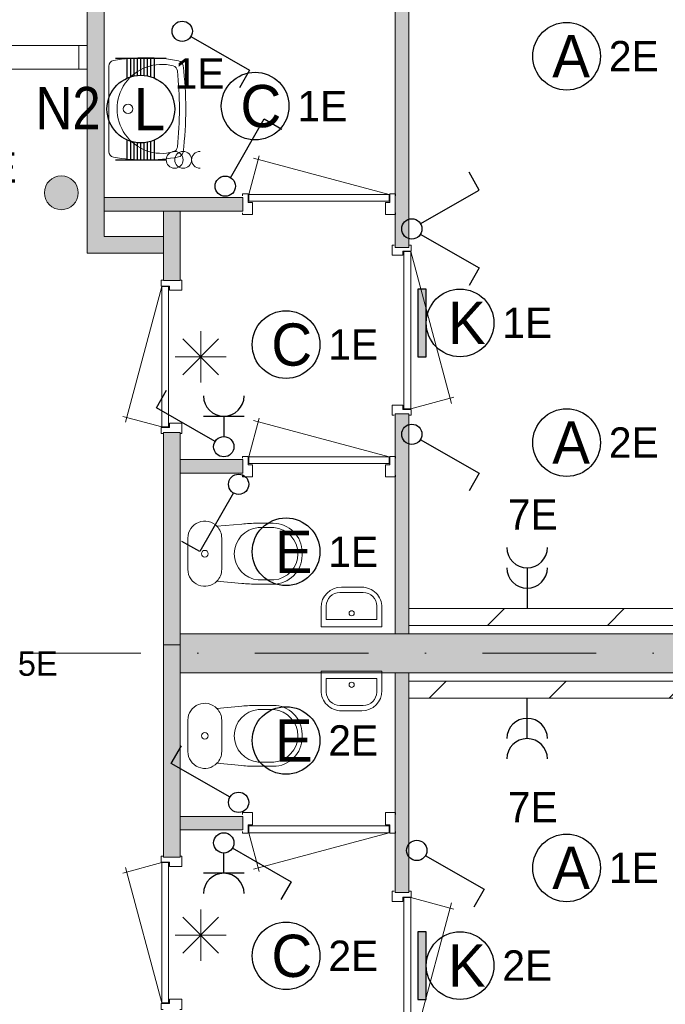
# Model space of a CAD drawing. Header units: millimetres. Extents: x 84337 to 168437, y -3060 to 56340.
# Tile 76 of 84: x 134036 to 137852, y 31593 to 37416. Entities that reach past the tile are written whole.
import ezdxf
from ezdxf.enums import TextEntityAlignment as Align
from ezdxf.xclip import XClip

# ---------------------------------------------------------------- set-up
doc = ezdxf.new("R2010")
doc.units = ezdxf.units.MM
doc.linetypes.add('DGN4', pattern=[1345.6, 672.8, -336.4, 0, -336.4])
for name, color, linetype in [('14', 7, 'Continuous'), ('16', 7, 'Continuous'), ('17', 7, 'Continuous'), ('18', 7, 'Continuous'), ('19', 7, 'Continuous'), ('20', 7, 'Continuous'), ('31', 7, 'Continuous'), ('32', 7, 'Continuous'), ('33', 7, 'Continuous'), ('40', 7, 'Continuous'), ('5', 7, 'Continuous'), ('56', 7, 'Continuous'), ('62', 7, 'Continuous')]:
    doc.layers.add(name, color=color, linetype=linetype)
doc.styles.add('dgn001', font='dgn001.shx')

# ---------------------------------------------------------------- blocks, each defined once
blk = doc.blocks.new('EA83')
at = {"layer": '18'}
blk.add_hatch(color=3, dxfattribs=at).paths.add_polyline_path([(50, -200), (50, 200), (0, 200), (0, -200)])
at = {"layer": '18', "color": 3, "linetype": 'Continuous', "lineweight": 30, "flags": 128}
blk.add_lwpolyline([(50, -200), (50, 200), (0, 200), (0, -200), (50, -200)], dxfattribs=at)
at = {"layer": '18', "color": 3, "linetype": 'Continuous', "lineweight": 30}
blk.add_circle((250, 0), 200, dxfattribs=at)
at = {"layer": '18', "color": 2, "linetype": 'Continuous', "lineweight": 13, "style": 'dgn001'}
blk.add_text('K', height=250, dxfattribs=at).set_placement((289.7, 0), align=Align.MIDDLE_CENTER)
at = {"layer": '18', "color": 1, "linetype": 'Continuous', "lineweight": 13, "style": 'dgn001'}
blk.add_text('1E', height=180, dxfattribs=at).set_placement((500, 0), align=Align.MIDDLE_LEFT)
blk = doc.blocks.new('EA86')
at = {"layer": '18'}
blk.add_hatch(color=3, dxfattribs=at).paths.add_polyline_path([(50, -200), (50, 200), (0, 200), (0, -200)])
at = {"layer": '18', "color": 3, "linetype": 'Continuous', "lineweight": 30, "flags": 128}
blk.add_lwpolyline([(50, -200), (50, 200), (0, 200), (0, -200), (50, -200)], dxfattribs=at)
at = {"layer": '18', "color": 3, "linetype": 'Continuous', "lineweight": 30}
blk.add_circle((250, 0), 200, dxfattribs=at)
at = {"layer": '18', "color": 2, "linetype": 'Continuous', "lineweight": 13, "style": 'dgn001'}
blk.add_text('K', height=249.99, dxfattribs=at).set_placement((289.655, -0.005), align=Align.MIDDLE_CENTER)
at = {"layer": '18', "color": 1, "linetype": 'Continuous', "lineweight": 13, "style": 'dgn001'}
blk.add_text('2E', height=180, dxfattribs=at).set_placement((499.99, 0), align=Align.MIDDLE_LEFT)
blk = doc.blocks.new('ED920')
at = {"layer": '20'}
h = blk.add_hatch(color=4, dxfattribs=at)
edge = h.paths.add_edge_path()
edge.add_arc((-0.4, -0.1), 80, 0, 360)
at = {"layer": '20', "color": 4, "linetype": 'Continuous', "lineweight": 40}
for p, q in [((-160, 160), (160, -160)), ((-160, -160), (160, 160))]:
    blk.add_line(p, q, dxfattribs=at)
at = {"layer": '20', "color": 3, "linetype": 'Continuous', "lineweight": 30, "flags": 128}
blk.add_lwpolyline([(-200, -200), (200, -200), (200, 200), (-200, 200), (-200, -200)], dxfattribs=at)
at = {"layer": '20', "color": 4, "linetype": 'Continuous', "lineweight": 40}
blk.add_circle((-0.4, -0.1), 80, dxfattribs=at)
at = {"layer": '20', "color": 2, "linetype": 'Continuous', "lineweight": 30, "style": 'dgn001'}
blk.add_text('N1', height=200, dxfattribs=at).set_placement((-118.7, -94.4), align=Align.RIGHT)
at = {"layer": '20', "color": 1, "linetype": 'Continuous', "lineweight": 13, "style": 'dgn001'}
blk.add_text('5E', height=144, dxfattribs=at).set_placement((288.8, -94.4))
blk = doc.blocks.new('EC645')
at = {"layer": '18', "color": 3, "linetype": 'Continuous', "lineweight": 30}
blk.add_circle((-0.015, 0), 200, dxfattribs=at)
at = {"layer": '18', "color": 2, "linetype": 'Continuous', "lineweight": 13, "style": 'dgn001'}
blk.add_text('A', height=249.99, dxfattribs=at).set_placement((26.855, -0.005), align=Align.MIDDLE_CENTER)
at = {"layer": '18', "color": 1, "linetype": 'Continuous', "lineweight": 13, "style": 'dgn001'}
blk.add_text('1E', height=180, dxfattribs=at).set_placement((249.98, 0), align=Align.MIDDLE_LEFT)
blk = doc.blocks.new('EC646')
at = {"layer": '18', "color": 3, "linetype": 'Continuous', "lineweight": 30}
blk.add_circle((0, 0), 200, dxfattribs=at)
at = {"layer": '18', "color": 2, "linetype": 'Continuous', "lineweight": 13, "style": 'dgn001'}
blk.add_text('C', height=250, dxfattribs=at).set_placement((33.8, 0), align=Align.MIDDLE_CENTER)
at = {"layer": '18', "color": 1, "linetype": 'Continuous', "lineweight": 13, "style": 'dgn001'}
blk.add_text('2E', height=180, dxfattribs=at).set_placement((250, 0), align=Align.MIDDLE_LEFT)
blk = doc.blocks.new('EC647')
at = {"layer": '18', "color": 3, "linetype": 'Continuous', "lineweight": 30}
blk.add_circle((0, 0), 200, dxfattribs=at)
at = {"layer": '18', "color": 2, "linetype": 'Continuous', "lineweight": 13, "style": 'dgn001'}
blk.add_text('E', height=250, dxfattribs=at).set_placement((45.6, 0), align=Align.MIDDLE_CENTER)
at = {"layer": '18', "color": 1, "linetype": 'Continuous', "lineweight": 13, "style": 'dgn001'}
blk.add_text('2E', height=180, dxfattribs=at).set_placement((250, 0), align=Align.MIDDLE_LEFT)
blk = doc.blocks.new('EC650')
at = {"layer": '18', "color": 3, "linetype": 'Continuous', "lineweight": 30}
blk.add_circle((-0.005, 0), 200, dxfattribs=at)
at = {"layer": '18', "color": 2, "linetype": 'Continuous', "lineweight": 13, "style": 'dgn001'}
blk.add_text('E', height=249.99, dxfattribs=at).set_placement((45.555, -0.005), align=Align.MIDDLE_CENTER)
at = {"layer": '18', "color": 1, "linetype": 'Continuous', "lineweight": 13, "style": 'dgn001'}
blk.add_text('1E', height=180, dxfattribs=at).set_placement((249.98, 0), align=Align.MIDDLE_LEFT)
blk = doc.blocks.new('EC651')
at = {"layer": '18', "color": 3, "linetype": 'Continuous', "lineweight": 30}
blk.add_circle((-0.005, 0), 200, dxfattribs=at)
at = {"layer": '18', "color": 2, "linetype": 'Continuous', "lineweight": 13, "style": 'dgn001'}
blk.add_text('C', height=249.99, dxfattribs=at).set_placement((33.755, -0.005), align=Align.MIDDLE_CENTER)
at = {"layer": '18', "color": 1, "linetype": 'Continuous', "lineweight": 13, "style": 'dgn001'}
blk.add_text('1E', height=180, dxfattribs=at).set_placement((249.98, 0), align=Align.MIDDLE_LEFT)
blk = doc.blocks.new('EC652')
at = {"layer": '18', "color": 3, "linetype": 'Continuous', "lineweight": 30}
blk.add_circle((0, 0), 200, dxfattribs=at)
at = {"layer": '18', "color": 2, "linetype": 'Continuous', "lineweight": 13, "style": 'dgn001'}
blk.add_text('C', height=250, dxfattribs=at).set_placement((33.7, 0), align=Align.MIDDLE_CENTER)
at = {"layer": '18', "color": 1, "linetype": 'Continuous', "lineweight": 13, "style": 'dgn001'}
blk.add_text('1E', height=180, dxfattribs=at).set_placement((250, 0), align=Align.MIDDLE_LEFT)
blk = doc.blocks.new('EC654')
at = {"layer": '18', "color": 3, "linetype": 'Continuous', "lineweight": 30}
blk.add_circle((-0.015, 0), 200, dxfattribs=at)
at = {"layer": '18', "color": 2, "linetype": 'Continuous', "lineweight": 13, "style": 'dgn001'}
blk.add_text('A', height=249.99, dxfattribs=at).set_placement((26.855, -0.005), align=Align.MIDDLE_CENTER)
at = {"layer": '18', "color": 1, "linetype": 'Continuous', "lineweight": 13, "style": 'dgn001'}
blk.add_text('2E', height=180, dxfattribs=at).set_placement((249.98, 0), align=Align.MIDDLE_LEFT)
blk = doc.blocks.new('EC657')
at = {"layer": '18', "color": 3, "linetype": 'Continuous', "lineweight": 30}
blk.add_circle((-0.015, 0), 200, dxfattribs=at)
at = {"layer": '18', "color": 2, "linetype": 'Continuous', "lineweight": 13, "style": 'dgn001'}
blk.add_text('A', height=249.99, dxfattribs=at).set_placement((26.855, -0.005), align=Align.MIDDLE_CENTER)
at = {"layer": '18', "color": 1, "linetype": 'Continuous', "lineweight": 13, "style": 'dgn001'}
blk.add_text('2E', height=180, dxfattribs=at).set_placement((249.98, 0), align=Align.MIDDLE_LEFT)
blk = doc.blocks.new('AnonymousCell30')
at = {"layer": '18', "color": 3, "linetype": 'Continuous', "lineweight": 0}
for centre in [(-50, -0.5), (0, -0.5)]:
    blk.add_circle(centre, 50, dxfattribs=at)
blk.add_arc((100, -0.5), 50, 90.00631, 269.99369, dxfattribs=at)
blk = doc.blocks.new('EA321')
at = {"layer": '18', "color": 3, "linetype": 'Continuous', "lineweight": 30}
for p, q in [((-150, 300), (150, 300)), ((-80, 182), (-80, 300)), ((-60, 190), (-60, 300)), ((-40, 194), (-40, 300)), ((-20, 200), (-20, 300)), ((0, 200), (0, 300)), ((20, 200), (20, 300)), ((40, 194), (40, 300)), ((60, 190), (60, 300)), ((80, 182), (80, 300)), ((-80, -300), (-80, -182)), ((-60, -300), (-60, -190)), ((-40, -300), (-40, -196)), ((-20, -300), (-20, -200)), ((0, -300), (0, -200)), ((20, -300), (20, -200)), ((40, -300), (40, -196)), ((60, -300), (60, -190)), ((80, -300), (80, -182)), ((-150, -300), (150, -300))]:
    blk.add_line(p, q, dxfattribs=at)
blk.add_circle((0, -0.5), 200, dxfattribs=at)
at = {"layer": '18', "color": 1, "linetype": 'Continuous', "lineweight": 0, "style": 'dgn001'}
blk.add_text('1E', height=180, dxfattribs=at).set_placement((200, 300), align=Align.TOP_LEFT)
at = {"layer": '18', "color": 2, "linetype": 'Continuous', "lineweight": 13, "style": 'dgn001'}
blk.add_text('L', height=249.99, dxfattribs=at).set_placement((50.995, -1.005), align=Align.MIDDLE_CENTER)
blk = doc.blocks.new('EAD03')
at = {"layer": '16'}
h = blk.add_hatch(color=3, dxfattribs=at)
edge = h.paths.add_edge_path()
edge.add_arc((0, 0), 100, 0, 360)
at = {"layer": '16', "color": 3, "linetype": 'Continuous', "lineweight": 0}
blk.add_circle((0, 0), 100, dxfattribs=at)
at = {"layer": '16', "color": 2, "linetype": 'Continuous', "lineweight": 0, "style": 'dgn001'}
blk.add_text(' E', height=180, dxfattribs=at).set_placement((-490, 60))
blk = doc.blocks.new('EL1166')
at = {"layer": '16', "color": 3, "linetype": 'Continuous', "lineweight": 30}
blk.add_line((0, 240), (0, 0), dxfattribs=at)
for centre in [(0, 360), (0, 240)]:
    blk.add_arc(centre, 120, 180, 0, dxfattribs=at)
at = {"layer": '16', "color": 2, "linetype": 'Continuous', "lineweight": 13, "style": 'dgn001'}
blk.add_text('7E', height=180, dxfattribs=at).set_placement((33.32, 465), align=Align.CENTER)
blk = doc.blocks.new('EL1167')
at = {"layer": '16', "color": 3, "linetype": 'Continuous', "lineweight": 30}
blk.add_line((0, -240), (0, 0), dxfattribs=at)
for centre in [(0, -240), (0, -360)]:
    blk.add_arc(centre, 120, 0, 180, dxfattribs=at)
at = {"layer": '16', "color": 2, "linetype": 'Continuous', "lineweight": 13, "style": 'dgn001'}
blk.add_text('7E', height=180, dxfattribs=at).set_placement((33.32, -555), align=Align.TOP_CENTER)
blk = doc.blocks.new('EG67')
at = {"layer": '16'}
for points in [[(188, 300), (312, 300), (312, 50), (188, 50)], [(5, 275), (5, 150), (-5, 150), (-5, 275)], [(0, 75), (38, 150), (-38, 150)]]:
    blk.add_hatch(color=3, dxfattribs=at).paths.add_polyline_path(points)
h = blk.add_hatch(color=2, dxfattribs=at)
edge = h.paths.add_edge_path()
edge.add_arc((-150.2, 262), 28.1, 0, 360)
at = {"layer": '16', "color": 2, "linetype": 'Continuous', "lineweight": 30}
for p, q in [((-288, 112), (-175, 225)), ((-238, 225), (-175, 225)), ((-238, 225), (-238, 162)), ((-180, 145), (-215, 185)), ((-188, 90), (-250, 150)), ((-325, 112), (-288, 112)), ((-188, 50), (-188, 90))]:
    blk.add_line(p, q, dxfattribs=at)
at = {"layer": '16', "color": 4, "linetype": 'Continuous', "lineweight": 40, "flags": 128}
blk.add_lwpolyline([(-375, 0), (375, 0), (375, 200), (375, 350), (-375, 350), (-375, 0)], dxfattribs=at)
at = {"layer": '16', "color": 3, "linetype": 'Continuous', "lineweight": 30, "flags": 128}
for points in [[(188, 300), (312, 300), (312, 50), (188, 50), (188, 300)], [(5, 275), (5, 150), (-5, 150), (-5, 275), (5, 275)], [(0, 75), (38, 150), (-38, 150), (0, 75)]]:
    blk.add_lwpolyline(points, dxfattribs=at)
at = {"layer": '16', "color": 2, "linetype": 'Continuous', "lineweight": 30}
blk.add_circle((-150.2, 262), 28.1, dxfattribs=at)
at = {"layer": '16', "color": 2, "linetype": 'Continuous', "lineweight": 13, "style": 'dgn001', "width": 0.900036}
blk.add_text('N2', height=249.99, dxfattribs=at).set_placement((924.4, 200), align=Align.MIDDLE_RIGHT)
at = {"layer": '16', "color": 1, "linetype": 'Continuous', "lineweight": 0, "style": 'dgn001', "width": 0.9}
blk.add_text('5E', height=180, dxfattribs=at).set_placement((-413.8, 110), align=Align.RIGHT)
blk = doc.blocks.new('EH076')
at = {"layer": '19', "color": 3, "linetype": 'Continuous', "lineweight": 30}
for p, q in [((-30, -50), (-230, -398)), ((-230, -398), (-335, -338))]:
    blk.add_line(p, q, dxfattribs=at)
blk.add_circle((0, 0), 60, dxfattribs=at)
blk = doc.blocks.new('EK119')
at = {"layer": '19', "color": 3, "linetype": 'Continuous', "lineweight": 30}
for p, q in [((-398, 230), (-338, 335)), ((-50, 30), (-398, 230)), ((-120, 180), (120, 180)), ((0, 180), (0, 60))]:
    blk.add_line(p, q, dxfattribs=at)
blk.add_circle((0, 0), 60, dxfattribs=at)
blk.add_arc((0, 300), 120, 180, 0, dxfattribs=at)
blk = doc.blocks.new('EH077')
at = {"layer": '19', "color": 3, "linetype": 'Continuous', "lineweight": 30}
for p, q in [((50, -30), (398, -230)), ((398, -230), (338, -335))]:
    blk.add_line(p, q, dxfattribs=at)
blk.add_circle((0, 0), 60, dxfattribs=at)
blk = doc.blocks.new('EH619')
at = {"layer": '19', "color": 3, "linetype": 'Continuous', "lineweight": 30}
for p, q in [((398, 230), (338, 335)), ((50, 30), (398, 230)), ((50, -30), (398, -230)), ((398, -230), (338, -335))]:
    blk.add_line(p, q, dxfattribs=at)
blk.add_circle((0, 0), 60, dxfattribs=at)
blk = doc.blocks.new('EH078')
at = {"layer": '19', "color": 3, "linetype": 'Continuous', "lineweight": 30}
for p, q in [((50, -30), (398, -230)), ((398, -230), (338, -335))]:
    blk.add_line(p, q, dxfattribs=at)
blk.add_circle((0, 0), 60, dxfattribs=at)
blk = doc.blocks.new('EH079')
at = {"layer": '19', "color": 3, "linetype": 'Continuous', "lineweight": 30}
for p, q in [((30, 50), (230, 398)), ((230, 398), (335, 338))]:
    blk.add_line(p, q, dxfattribs=at)
blk.add_circle((0, 0), 60, dxfattribs=at)
blk = doc.blocks.new('EH090')
at = {"layer": '19', "color": 3, "linetype": 'Continuous', "lineweight": 30}
for p, q in [((50, -30), (398, -230)), ((398, -230), (338, -335))]:
    blk.add_line(p, q, dxfattribs=at)
blk.add_circle((0, 0), 60, dxfattribs=at)
blk = doc.blocks.new('EK122')
at = {"layer": '19', "color": 3, "linetype": 'Continuous', "lineweight": 30}
for p, q in [((50, -30), (398, -230)), ((0, -180), (0, -60)), ((120, -180), (-120, -180)), ((398, -230), (338, -335))]:
    blk.add_line(p, q, dxfattribs=at)
blk.add_circle((0, 0), 60, dxfattribs=at)
blk.add_arc((0, -300), 120, 0, 180, dxfattribs=at)
blk = doc.blocks.new('EH091')
at = {"layer": '19', "color": 3, "linetype": 'Continuous', "lineweight": 30}
for p, q in [((-398, 230), (-338, 335)), ((-50, 30), (-398, 230))]:
    blk.add_line(p, q, dxfattribs=at)
blk.add_circle((0, 0), 60, dxfattribs=at)
blk = doc.blocks.new('930L0931')
at = {"layer": '33', "color": 1, "linetype": 'Continuous', "lineweight": 0}
for p, q in [((98, 968), (353.44, 899.56)), ((98, 38), (338.7, 936.31))]:
    blk.add_line(p, q, dxfattribs=at)
at = {"layer": '33', "color": 92, "linetype": 'Continuous', "lineweight": 13, "true_color": 0x00e100, "flags": 128}
for points in [[(90, 1006), (101, 1006), (101, 971), (51, 971), (51, 946), (-11, 946), (-11, 1006), (0, 1006)], [(90, 0), (101, 0), (101, 35), (51, 35), (51, 60), (-11, 60), (-11, 0), (0, 0)]]:
    blk.add_lwpolyline(points, dxfattribs=at)
at = {"layer": '33', "color": 2, "linetype": 'Continuous', "lineweight": 13, "true_color": 0xf0f000, "flags": 128}
blk.add_lwpolyline([(98, 968), (98, 38), (58, 38), (58, 968), (98, 968)], dxfattribs=at)
blk = doc.blocks.new('830R1094')
at = {"layer": '33', "color": 1, "linetype": 'Continuous', "lineweight": 0}
for p, q in [((38, -108), (99.32, -336.87)), ((868, -108), (66.28, -322.82))]:
    blk.add_line(p, q, dxfattribs=at)
at = {"layer": '33', "color": 92, "linetype": 'Continuous', "lineweight": 13, "true_color": 0x00e100, "flags": 128}
for points in [[(0, -100), (0, -111), (35, -111), (35, -61), (60, -61), (60, 11), (0, 11), (0, 0)], [(906, -100), (906, -111), (871, -111), (871, -61), (846, -61), (846, 11), (906, 11), (906, 0)]]:
    blk.add_lwpolyline(points, dxfattribs=at)
at = {"layer": '33', "color": 2, "linetype": 'Continuous', "lineweight": 13, "true_color": 0xf0f000, "flags": 128}
blk.add_lwpolyline([(868, -108), (38, -108), (38, -68), (868, -68), (868, -108)], dxfattribs=at)
blk = doc.blocks.new('CLOS0231')
at = {"layer": '40', "color": 7, "linetype": 'Continuous', "lineweight": 0}
for p, q in [((527.8, 155), (435.8, 155)), ((220, -92.5), (220, 92.5)), ((670, -1.1), (670, 0.8)), ((527.8, -155), (435.5, -155))]:
    blk.add_line(p, q, dxfattribs=at)
at = {"layer": '40', "color": 7, "linetype": 'Continuous', "lineweight": 0, "flags": 128}
for points in [[(338.3, -175.7), (191.9, -162), (191.9, -162, -0.674333), (20, -92.5), (20, -92.5), (20, 92.5), (20, 92.5, -0.674333), (191.9, 162), (191.9, 162), (338.3, 175.7), (338.3, 175.7, -0.023285), (431.3, 180), (431.3, 180), (525, 180), (525, 180, -0.414214), (695, 10), (695, 10), (695, -10), (695, -10, -0.414214), (525, -180), (525, -180), (431.3, -180), (431.3, -180, -0.023285), (338.3, -175.7)], [(436.6, -155, -0.917514), (436.6, 155)], [(527.8, 155, -0.917521), (527.8, -155)]]:
    blk.add_lwpolyline(points, format="xyb", dxfattribs=at)
at = {"layer": '40', "color": 7, "linetype": 'Continuous', "lineweight": 0}
blk.add_circle((120, 0), 20, dxfattribs=at)
for centre, start, end in [((120, 92.5), 0, 44.02728), ((120, -92.5), 315.97272, 0)]:
    blk.add_arc(centre, 100, start, end, dxfattribs=at)
blk = doc.blocks.new('830R1095')
at = {"layer": '33', "color": 1, "linetype": 'Continuous', "lineweight": 0}
for p, q in [((-108, -38), (-336.87, -99.32)), ((-108, -868), (-322.82, -66.28))]:
    blk.add_line(p, q, dxfattribs=at)
at = {"layer": '33', "color": 92, "linetype": 'Continuous', "lineweight": 13, "true_color": 0x00e100, "flags": 128}
for points in [[(-100, 0), (-111, 0), (-111, -35), (-61, -35), (-61, -60), (11, -60), (11, 0), (0, 0)], [(-100, -906), (-111, -906), (-111, -871), (-61, -871), (-61, -846), (11, -846), (11, -906), (0, -906)]]:
    blk.add_lwpolyline(points, dxfattribs=at)
at = {"layer": '33', "color": 2, "linetype": 'Continuous', "lineweight": 13, "true_color": 0xf0f000, "flags": 128}
blk.add_lwpolyline([(-108, -868), (-108, -38), (-68, -38), (-68, -868), (-108, -868)], dxfattribs=at)
blk = doc.blocks.new('830R1096')
at = {"layer": '33', "color": 1, "linetype": 'Continuous', "lineweight": 0}
for p, q in [((38, 108), (99.32, 336.87)), ((868, 108), (66.28, 322.82))]:
    blk.add_line(p, q, dxfattribs=at)
at = {"layer": '33', "color": 92, "linetype": 'Continuous', "lineweight": 13, "true_color": 0x00e100, "flags": 128}
for points in [[(0, 100), (0, 111), (35, 111), (35, 61), (60, 61), (60, -11), (0, -11), (0, 0)], [(906, 100), (906, 111), (871, 111), (871, 61), (846, 61), (846, -11), (906, -11), (906, 0)]]:
    blk.add_lwpolyline(points, dxfattribs=at)
at = {"layer": '33', "color": 2, "linetype": 'Continuous', "lineweight": 13, "true_color": 0xf0f000, "flags": 128}
blk.add_lwpolyline([(868, 108), (38, 108), (38, 68), (868, 68), (868, 108)], dxfattribs=at)
blk = doc.blocks.new('930L0932')
at = {"layer": '33', "color": 1, "linetype": 'Continuous', "lineweight": 0}
for p, q in [((98, -38), (338.7, -936.31)), ((98, -968), (353.44, -899.56))]:
    blk.add_line(p, q, dxfattribs=at)
at = {"layer": '33', "color": 92, "linetype": 'Continuous', "lineweight": 13, "true_color": 0x00e100, "flags": 128}
for points in [[(90, 0), (101, 0), (101, -35), (51, -35), (51, -60), (-11, -60), (-11, 0), (0, 0)], [(90, -1006), (101, -1006), (101, -971), (51, -971), (51, -946), (-11, -946), (-11, -1006), (0, -1006)]]:
    blk.add_lwpolyline(points, dxfattribs=at)
at = {"layer": '33', "color": 2, "linetype": 'Continuous', "lineweight": 13, "true_color": 0xf0f000, "flags": 128}
blk.add_lwpolyline([(98, -968), (98, -38), (58, -38), (58, -968), (98, -968)], dxfattribs=at)
blk = doc.blocks.new('CLOS0232')
at = {"layer": '40', "color": 7, "linetype": 'Continuous', "lineweight": 0}
for p, q in [((527.8, 155), (435.5, 155)), ((220, 92.5), (220, -92.5)), ((670, 1.1), (670, -0.8)), ((527.8, -155), (435.8, -155))]:
    blk.add_line(p, q, dxfattribs=at)
at = {"layer": '40', "color": 7, "linetype": 'Continuous', "lineweight": 0, "flags": 128}
for points in [[(338.3, 175.7), (191.9, 162), (191.9, 162, 0.674333), (20, 92.5), (20, 92.5), (20, -92.5), (20, -92.5, 0.674333), (191.9, -162), (191.9, -162), (338.3, -175.7), (338.3, -175.7, 0.023285), (431.3, -180), (431.3, -180), (525, -180), (525, -180, 0.414214), (695, -10), (695, -10), (695, 10), (695, 10, 0.414214), (525, 180), (525, 180), (431.3, 180), (431.3, 180, 0.023285), (338.3, 175.7)], [(191.9, 162, -0.194504), (220, 92.5)], [(220, -92.5, -0.194504), (191.9, -162)]]:
    blk.add_lwpolyline(points, format="xyb", dxfattribs=at)
at = {"layer": '40', "color": 7, "linetype": 'Continuous', "lineweight": 0}
blk.add_circle((120, 0), 20, dxfattribs=at)
for centre, start, end in [((450, 0), 94.92635, 265.07365), ((514.4, 0), 274.9259, 85.0741)]:
    blk.add_arc(centre, 155.6, start, end, dxfattribs=at)
blk = doc.blocks.new('830R1097')
at = {"layer": '33', "color": 1, "linetype": 'Continuous', "lineweight": 0}
for p, q in [((38, 108), (99.32, 336.87)), ((868, 108), (66.28, 322.82))]:
    blk.add_line(p, q, dxfattribs=at)
at = {"layer": '33', "color": 92, "linetype": 'Continuous', "lineweight": 13, "true_color": 0x00e100, "flags": 128}
for points in [[(0, 100), (0, 111), (35, 111), (35, 61), (60, 61), (60, -11), (0, -11), (0, 0)], [(906, 100), (906, 111), (871, 111), (871, 61), (846, 61), (846, -11), (906, -11), (906, 0)]]:
    blk.add_lwpolyline(points, dxfattribs=at)
at = {"layer": '33', "color": 2, "linetype": 'Continuous', "lineweight": 13, "true_color": 0xf0f000, "flags": 128}
blk.add_lwpolyline([(868, 108), (38, 108), (38, 68), (868, 68), (868, 108)], dxfattribs=at)
blk = doc.blocks.new('FT0131')
at = {"layer": '40', "color": 7, "linetype": 'Continuous', "lineweight": 0}
for p, q in [((-180, 135.1), (-180, 20)), ((148.9, 64.6), (148.9, 144)), ((-148.9, 64.6), (148.9, 64.6)), ((-180, 20), (180, 20))]:
    blk.add_line(p, q, dxfattribs=at)
at = {"layer": '40', "color": 7, "linetype": 'Continuous', "lineweight": 0, "flags": 128}
for points in [[(60, 255.1), (-60, 255.1)], [(68.9, 224), (-68.9, 224)], [(-148.9, 144), (-148.9, 64.6)], [(180, 20), (180, 135.1)]]:
    blk.add_lwpolyline(points, dxfattribs=at)
for points in [[(60, 255.1, -0.414214), (180, 135.1)], [(68.9, 224, -0.414214), (148.9, 144)]]:
    blk.add_lwpolyline(points, format="xyb", dxfattribs=at)
at = {"layer": '40', "color": 7, "linetype": 'Continuous', "lineweight": 0}
blk.add_circle((0.9, 101.1), 15.1, dxfattribs=at)
for centre, radius in [((-60, 135.1), 120), ((-68.9, 144), 80)]:
    blk.add_arc(centre, radius, 90, 180, dxfattribs=at)
blk = doc.blocks.new('FT0132')
at = {"layer": '40', "color": 7, "linetype": 'Continuous', "lineweight": 0}
for p, q in [((-180, -135.1), (-180, -20)), ((-180, -20), (180, -20)), ((-148.9, -64.6), (148.9, -64.6)), ((148.9, -64.6), (148.9, -144))]:
    blk.add_line(p, q, dxfattribs=at)
at = {"layer": '40', "color": 7, "linetype": 'Continuous', "lineweight": 0, "flags": 128}
for points in [[(180, -20), (180, -135.1)], [(-148.9, -144), (-148.9, -64.6)], [(68.9, -224), (-68.9, -224)], [(60, -255.1), (-60, -255.1)]]:
    blk.add_lwpolyline(points, dxfattribs=at)
for points in [[(-60, -255.1, -0.414214), (-180, -135.1)], [(-68.9, -224, -0.414214), (-148.9, -144)]]:
    blk.add_lwpolyline(points, format="xyb", dxfattribs=at)
at = {"layer": '40', "color": 7, "linetype": 'Continuous', "lineweight": 0}
blk.add_circle((0.9, -101.1), 15.1, dxfattribs=at)
for centre, radius in [((60, -135.1), 120), ((68.9, -144), 80)]:
    blk.add_arc(centre, radius, 270, 0, dxfattribs=at)
blk = doc.blocks.new('WT0132')
at = {"layer": '40', "color": 7, "linetype": 'Continuous', "lineweight": 0}
blk.add_line((20, 253.2), (20, -253.2), dxfattribs=at)
at = {"layer": '40', "color": 7, "linetype": 'Continuous', "lineweight": 0, "flags": 128}
for points in [[(47.3, 285.7, -0.090801), (432.1, 284.5)], [(20, 253.2, -0.363957), (47.3, 285.7)], [(400.8, -254, -1.30637), (400.8, 254)], [(400.8, 254, -0.309671), (425, 225.6)], [(432.1, 284.5, -0.328769), (459, 256)], [(459, 256, -0.059915), (459, -256)], [(425, 225.6, -0.052773), (425, -225.6)], [(425, -225.6, -0.309671), (400.8, -254)], [(47.3, -285.7, -0.363957), (20, -253.2)], [(432.1, -284.5, -0.090801), (47.3, -285.7)], [(459, -256, -0.328769), (432.1, -284.5)]]:
    blk.add_lwpolyline(points, format="xyb", dxfattribs=at)
at = {"layer": '40', "color": 7, "linetype": 'Continuous', "lineweight": 0}
blk.add_circle((133.3, 0), 28.1, dxfattribs=at)
blk = doc.blocks.new('830R1098')
at = {"layer": '33', "color": 1, "linetype": 'Continuous', "lineweight": 0}
for p, q in [((-108, 868), (-322.82, 66.28)), ((-108, 38), (-336.87, 99.32))]:
    blk.add_line(p, q, dxfattribs=at)
at = {"layer": '33', "color": 92, "linetype": 'Continuous', "lineweight": 13, "true_color": 0x00e100, "flags": 128}
for points in [[(-100, 906), (-111, 906), (-111, 871), (-61, 871), (-61, 846), (11, 846), (11, 906), (0, 906)], [(-100, 0), (-111, 0), (-111, 35), (-61, 35), (-61, 60), (11, 60), (11, 0), (0, 0)]]:
    blk.add_lwpolyline(points, dxfattribs=at)
at = {"layer": '33', "color": 2, "linetype": 'Continuous', "lineweight": 13, "true_color": 0xf0f000, "flags": 128}
blk.add_lwpolyline([(-108, 868), (-108, 38), (-68, 38), (-68, 868), (-108, 868)], dxfattribs=at)
blk = doc.blocks.new('50E03_329_B02 - Default')
at = {"layer": '62'}
for color, points in [(7, [(44364.76, 36692.77), (44464.76, 36692.77), (44464.76, 34357.77), (44814.76, 34357.77), (44814.76, 34257.77), (44364.76, 34257.77)]), (9, [(46184.76, 36577.77), (46184.76, 34292.77), (46264.76, 34292.77), (46264.76, 36577.77)]), (9, [(45284.76, 34587.77), (45284.76, 34507.77), (44464.76, 34507.77), (44464.76, 34587.77)]), (7, [(44914.76, 34507.77), (44914.76, 34097.77), (44814.76, 34097.77), (44814.76, 34507.77)]), (9, [(46184.76, 33307.77), (46184.76, 32007.77), (46264.76, 32007.77), (46264.76, 33307.77)]), (7, [(44914.76, 33197.77), (44914.76, 31942.77), (44814.76, 31942.77), (44814.76, 33197.77)]), (9, [(45284.76, 33037.77), (45284.76, 32957.77), (44914.76, 32957.77), (44914.76, 33037.77)]), (9, [(44914.76, 32007.77), (49764.76, 32007.77), (49764.76, 31777.77), (44914.76, 31777.77)]), (7, [(44914.76, 30687.77), (44914.76, 31942.77), (44814.76, 31942.77), (44814.76, 30687.77)]), (9, [(46184.76, 30477.77), (46184.76, 31777.77), (46264.76, 31777.77), (46264.76, 30477.77)]), (9, [(45284.76, 30847.77), (45284.76, 30927.77), (44914.76, 30927.77), (44914.76, 30847.77)])]:
    blk.add_hatch(color=color, dxfattribs=at).paths.add_polyline_path(points)
at = {"layer": '16', "color": 92, "linetype": 'Continuous', "lineweight": 0, "true_color": 0x00e100, "flags": 128}
for points in [[(46184.76, 34292.77), (46184.76, 36577.77), (46264.76, 36577.77), (46264.76, 34292.77), (46184.76, 34292.77)], [(44364.76, 36266.11), (44364.76, 34257.77), (44814.76, 34257.77), (44814.76, 34357.77), (44464.76, 34357.77), (44464.76, 36266.11), (44364.76, 36266.11)], [(44464.76, 34587.77), (44464.76, 34507.77), (45284.76, 34507.77), (45284.76, 34587.77), (44464.76, 34587.77)], [(44814.76, 34507.77), (44814.76, 34097.77), (44914.76, 34097.77), (44914.76, 34507.77), (44814.76, 34507.77)], [(46184.76, 32007.77), (46184.76, 33307.77), (46264.76, 33307.77), (46264.76, 32007.77), (46184.76, 32007.77)], [(44814.76, 33197.77), (44814.76, 31942.77), (44914.76, 31942.77), (44914.76, 33197.77), (44814.76, 33197.77)], [(44914.76, 33037.77), (44914.76, 32957.77), (45284.76, 32957.77), (45284.76, 33037.77), (44914.76, 33037.77)], [(44814.76, 30687.77), (44814.76, 31942.77), (44914.76, 31942.77), (44914.76, 30687.77), (44814.76, 30687.77)], [(46184.76, 31777.77), (46184.76, 30477.77), (46264.76, 30477.77), (46264.76, 31777.77), (46184.76, 31777.77)], [(44914.76, 30847.77), (44914.76, 30927.77), (45284.76, 30927.77), (45284.76, 30847.77), (44914.76, 30847.77)]]:
    blk.add_lwpolyline(points, dxfattribs=at)
at = {"layer": '17', "color": 92, "linetype": 'Continuous', "lineweight": 0, "true_color": 0x00e100, "flags": 128}
blk.add_lwpolyline([(44914.76, 31777.77), (44914.76, 32007.77), (49764.76, 32007.77), (49764.76, 31777.77), (44914.76, 31777.77)], dxfattribs=at)
at = {"layer": '31', "color": 3, "linetype": 'Continuous', "lineweight": 0}
for p, q in [((44364.76, 35486.96), (42764.76, 35486.96)), ((44364.76, 35346.96), (42764.76, 35346.96))]:
    blk.add_line(p, q, dxfattribs=at)
at = {"layer": '32', "color": 3, "linetype": 'Continuous', "lineweight": 0, "flags": 128}
blk.add_lwpolyline([(44364.76, 35346.96), (44314.76, 35346.96), (44314.76, 35485.96), (44364.76, 35485.96), (44364.76, 35346.96)], dxfattribs=at)
at = {"layer": '56', "color": 3, "linetype": 'DGN4', "lineweight": 0}
blk.add_line((51564.76, 31892.77), (-3435.24, 31892.77), dxfattribs=at)
at = {"layer": '62', "color": 7, "linetype": 'Continuous', "lineweight": 0, "flags": 128}
for points in [[(44364.76, 36692.77), (44464.76, 36692.77), (44464.76, 34357.77), (44814.76, 34357.77), (44814.76, 34257.77), (44364.76, 34257.77), (44364.76, 36692.77)], [(44914.76, 34507.77), (44914.76, 34097.77), (44814.76, 34097.77), (44814.76, 34507.77), (44914.76, 34507.77)], [(44914.76, 33197.77), (44914.76, 31942.77), (44814.76, 31942.77), (44814.76, 33197.77), (44914.76, 33197.77)], [(44914.76, 30687.77), (44914.76, 31942.77), (44814.76, 31942.77), (44814.76, 30687.77), (44914.76, 30687.77)]]:
    blk.add_lwpolyline(points, dxfattribs=at)
at = {"layer": '62', "color": 9, "linetype": 'Continuous', "lineweight": 0, "flags": 128}
for points in [[(46184.76, 36577.77), (46184.76, 34292.77), (46264.76, 34292.77), (46264.76, 36577.77), (46184.76, 36577.77)], [(45284.76, 34587.77), (45284.76, 34507.77), (44464.76, 34507.77), (44464.76, 34587.77), (45284.76, 34587.77)], [(46184.76, 33307.77), (46184.76, 32007.77), (46264.76, 32007.77), (46264.76, 33307.77), (46184.76, 33307.77)], [(45284.76, 33037.77), (45284.76, 32957.77), (44914.76, 32957.77), (44914.76, 33037.77), (45284.76, 33037.77)], [(44914.76, 32007.77), (49764.76, 32007.77), (49764.76, 31777.77), (44914.76, 31777.77), (44914.76, 32007.77)], [(46184.76, 30477.77), (46184.76, 31777.77), (46264.76, 31777.77), (46264.76, 30477.77), (46184.76, 30477.77)], [(45284.76, 30847.77), (45284.76, 30927.77), (44914.76, 30927.77), (44914.76, 30847.77), (45284.76, 30847.77)]]:
    blk.add_lwpolyline(points, dxfattribs=at)
at = {"color": 7, "linetype": 'Continuous', "lineweight": 0}
for name, p in [('WT0132', (44472.62, 35111.91)), ('830R1096', (45281.68, 34497.59)), ('930L0932', (46178.79, 34306)), ('830R1098', (44912.86, 33193.06)), ('830R1097', (45281.67, 32946.17)), ('CLOS0232', (44939.66, 32481.28)), ('FT0131', (45926.8, 32028.2)), ('FT0132', (45926.8, 31807.34)), ('CLOS0231', (44939.66, 31404.26)), ('830R1094', (45281.67, 30939.37)), ('830R1095', (44912.86, 30692.48)), ('930L0931', (46178.79, 29479.54))]:
    blk.add_blockref(name, p, dxfattribs=at)
blk = doc.blocks.new('EAE616')
at = {"layer": '5', "color": 3, "linetype": 'Continuous', "lineweight": 0}
for p, q in [((0, -151.5), (0, 151.5)), ((106.04, -106.05), (-106.06, 106.05)), ((-106.06, -106.05), (106.04, 106.05)), ((-151.5, 0), (151.5, 0))]:
    blk.add_line(p, q, dxfattribs=at)
blk = doc.blocks.new('EAE617')
at = {"layer": '5', "color": 3, "linetype": 'Continuous', "lineweight": 0}
for p, q in [((0, -151.5), (0, 151.5)), ((106.04, -106.05), (-106.06, 106.05)), ((-106.06, -106.05), (106.04, 106.05)), ((-151.5, 0), (151.5, 0))]:
    blk.add_line(p, q, dxfattribs=at)

msp = doc.modelspace()

# ---------------------------------------------------------------- hatches: boundary and pattern name
at = {"layer": '14', "linetype": 'Continuous', "lineweight": 0}
h = msp.add_hatch(dxfattribs=at)
h.set_pattern_fill('DGN_EZ7', color=2, scale=100, style=0, pattern_type=2)
h.set_pattern_definition([(45, (1731.34, 152.2), (4e-14, 709), [])])
h.paths.add_polyline_path([(136335.19, 33934.49), (139835.19, 33934.49), (139835.19, 33834.49), (136335.19, 33834.49)])
h = msp.add_hatch(dxfattribs=at)
h.set_pattern_fill('DGN_EZ7', color=2, scale=100, style=0, pattern_type=2)
h.set_pattern_definition([(45, (-519.83, -58), (4e-14, 709), [])])
h.paths.add_polyline_path([(139835.19, 33404.49), (136335.19, 33404.49), (136335.19, 33504.49), (139835.19, 33504.49)])

# ---------------------------------------------------------------- linework, layer by layer
at = {"layer": '14', "color": 3, "linetype": 'CONTINUOUS', "lineweight": 0}
for p, q in [((136335.19, 33934.49), (136335.19, 33884.49)), ((136335.19, 33934.49), (139835.19, 33934.49)), ((136335.19, 33834.49), (136335.19, 33884.49)), ((136335.19, 33834.49), (139835.19, 33834.49)), ((139835.19, 33504.49), (136335.19, 33504.49)), ((136335.19, 33504.49), (136335.19, 33454.49)), ((136335.19, 33404.49), (136335.19, 33454.49)), ((139835.19, 33404.49), (136335.19, 33404.49))]:
    msp.add_line(p, q, dxfattribs=at)

# ---------------------------------------------------------------- block references
ref = msp.add_blockref('50E03_329_B02 - Default', (90070.43, 1776.72))
XClip(ref).set_block_clipping_path([(-1935.24, 2907.77), (50064.76, 48907.77)])
at = {"color": 1, "linetype": 'Continuous', "lineweight": 0}
for name, p in [('EH078', (134996.56, 37347.47)), ('EC654', (137268.18, 37200.09)), ('EA321', (134752, 36887.89)), ('EC652', (135427.7, 36904.97)), ('EG67', (133590.36, 36693.23)), ('EH079', (135251.02, 36431.46)), ('EAD03', (134282.19, 36392.56)), ('AnonymousCell30', (135002, 36587.89)), ('EH619', (136353.76, 36178.6)), ('EA83', (136388.94, 35622.89)), ('EC651', (135610.14, 35494.91)), ('EAE616', (135105.66, 35422.1)), ('EK119', (135242.26, 34890.93)), ('EC657', (137268.18, 34915.09)), ('EH077', (136353.76, 34964.26)), ('EH076', (135330.01, 34668.51)), ('EL1166', (137035.19, 33934.49)), ('EC650', (135610.14, 34269.71)), ('ED920', (133736.09, 33630.38)), ('EL1167', (137035.19, 33404.49)), ('EC647', (135610.14, 33153.51)), ('EH091', (135330.01, 32787.76)), ('EK122', (135242.26, 32548.12)), ('EH090', (136383.01, 32503.58)), ('EC645', (137268.18, 32400.09)), ('EAE617', (135105.66, 32002.82)), ('EC646', (135610.8, 31880.09)), ('EA86', (136388.94, 31822.39))]:
    msp.add_blockref(name, p, dxfattribs=at)

doc.saveas('drawing.dxf')
